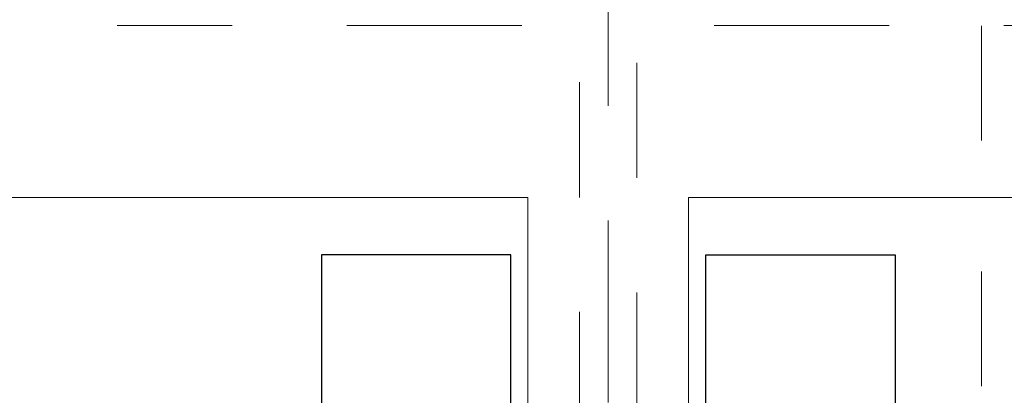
# Model space of a CAD drawing. Header units: metres. Extents: x -180 to 4, y -49 to 6.
# Tile 208 of 256: x -168.334 to -167.476, y -0.023 to 0.305. Entities that reach past the tile are written whole.
import ezdxf

# ---------------------------------------------------------------- set-up
doc = ezdxf.new("R2010")
doc.units = ezdxf.units.M
doc.header["$LTSCALE"] = 0.05
doc.header["$PDMODE"] = 1
doc.header["$PDSIZE"] = -2
for name, pattern in [('ISO-10 Strichpunktlinie', [4.699, 3.048, -0.762, 0.127, -0.762]), ('KRA_ARC_3_GR_00_000_V_4-Grundriss EG$0$ISO-03 Gestrichelt mit A', [3.81, 1.524, -2.286]), ('Linienart-53', [5.291531, 3.175, -1.058062, 0.352704, -0.705764])]:
    doc.linetypes.add(name, pattern=pattern)
doc.layers.get('0').update_dxf_attribs({"lineweight": 25})
for name, color, linetype, lineweight, true_color in [('30 -33 Aussenwände- 7 Fassade_ Elemente', 7, 'Continuous', 9, 0x00aacc), ('70 -72 Beschriftung- 7 Detailverweise Linie', 7, 'Continuous', 9, 0x00dd00), ('70 -76 Bemaßung- 2 Allgemein', 7, 'Continuous', 5, 0x6666cc)]:
    doc.layers.add(name, color=color, linetype=linetype, lineweight=lineweight, true_color=true_color)
for name, color, linetype, lineweight in [('70 -71 Achsen- 1 Gebäudeachsen', 7, 'Linienart-53', 18), ('70 -75 Raumstempel-2 Verweislinie', 7, 'KRA_ARC_3_GR_00_000_V_4-Grundriss EG$0$ISO-03 Gestrichelt mit A', 9), ('Keine', 7, 'Continuous', 9)]:
    doc.layers.add(name, color=color, linetype=linetype, lineweight=lineweight)
doc.styles.add('Arial', font='arial.ttf')
doc.dimstyles.new('k+k_klein', dxfattribs={"dimtxt": 0.100689, "dimasz": 0.05302, "dimexe": 0.05, "dimexo": 0.15, "dimgap": 0.005, "dimtad": 1, "dimdec": 3, "dimtxsty": 'Arial', "dimblk": 'VW_SLASH-2', "dimblk1": 'VW_SLASH-2', "dimblk2": 'VW_SLASH-2', "dimcen": 0, "dimdle": 0.025, "dimadec": 3, "dimazin": 0, "dimtfac": 0.75, "dimtdec": 3, "dimtix": 1, "dimtmove": 0, "dimatfit": 0, "dimldrblk": 'VW_FILLEDARROW', "dimfxl": 0.1, "dimfxlon": 1, "dimfrac": 2, "dimtolj": 1, "dimarcsym": 0})

# ---------------------------------------------------------------- blocks, each defined once
blk = doc.blocks.new('Gruppe-2576')
at = {"color": 255, "linetype": 'Continuous', "lineweight": 9, "transparency": 33554687}
blk.add_wipeout([(-0.55, 0.125), (-0.55, 0.225), (0.55, 0.225), (0.55, 0.125)], dxfattribs=at).dxf.layer = '30 -33 Aussenwände- 7 Fassade_ Elemente'
at = {"layer": '30 -33 Aussenwände- 7 Fassade_ Elemente', "color": 7, "linetype": 'Continuous', "lineweight": 9, "transparency": 33554687, "flags": 128}
blk.add_lwpolyline([(-0.55, 0.125), (-0.55, 0.225), (0.55, 0.225), (0.55, 0.125)], dxfattribs=at)
blk = doc.blocks.new('Gruppe-2580')
at = {"layer": '30 -33 Aussenwände- 7 Fassade_ Elemente', "color": 7, "transparency": 33554687}
blk.add_blockref('Gruppe-2576', (0, 0), dxfattribs=at)
blk = doc.blocks.new('Fenster (2D)-99')
at = {"layer": '30 -33 Aussenwände- 7 Fassade_ Elemente', "color": 7, "transparency": 33554687}
blk.add_blockref('Gruppe-2580', (0, 0), dxfattribs=at)
at = {"layer": '30 -33 Aussenwände- 7 Fassade_ Elemente', "color": 0, "flags": 1}
for tag in ['instanceID', 'IFC_UUID']:
    blk.add_attdef(tag, (-169.27767, -0.44204), '', height=0.00018, dxfattribs=at)
blk = doc.blocks.new('Gruppe-2596')
at = {"layer": '30 -33 Aussenwände- 7 Fassade_ Elemente'}
blk.add_blockref('Fenster (2D)-99', (-168.72767, -0.21704), dxfattribs=at)
at = {"color": 255}
blk.add_wipeout([(-167.821, 0.14996), (-175.421, 0.14996), (-175.421, -0.64704), (-167.821, -0.64704)], dxfattribs=at).dxf.layer = '30 -33 Aussenwände- 7 Fassade_ Elemente'
blk.add_wipeout([(-168.046, -0.09204), (-168.046, -0.64704), (-175.196, -0.64704), (-175.196, -0.09204), (-175.351, -0.09204), (-175.351, 0.14996), (-167.891, 0.14996), (-167.891, -0.09204)], dxfattribs=at).dxf.layer = '30 -33 Aussenwände- 7 Fassade_ Elemente'
at = {"layer": '30 -33 Aussenwände- 7 Fassade_ Elemente', "flags": 128}
blk.add_lwpolyline([(-168.046, -0.09204), (-168.046, -0.64704), (-175.196, -0.64704), (-175.196, -0.09204), (-175.351, -0.09204), (-175.351, 0.14996), (-167.891, 0.14996), (-167.891, -0.09204)], close=True, dxfattribs=at)
at = {"color": 255, "lineweight": 25}
blk.add_wipeout([(-168.046, -0.09204), (-168.046, -0.03204), (-167.906, -0.03204), (-167.906, 0.09996), (-168.071, 0.09996), (-168.071, -0.09204)], dxfattribs=at).dxf.layer = '30 -33 Aussenwände- 7 Fassade_ Elemente'
at = {"layer": '30 -33 Aussenwände- 7 Fassade_ Elemente', "lineweight": 25, "flags": 128}
blk.add_lwpolyline([(-168.046, -0.09204), (-168.046, -0.03204), (-167.906, -0.03204), (-167.906, 0.09996), (-168.071, 0.09996), (-168.071, -0.09204)], close=True, dxfattribs=at)
blk = doc.blocks.new('Gruppe-3300')
at = {"color": 255}
blk.add_wipeout([(-167.821, 0.14996), (-160.221, 0.14996), (-160.221, -0.64704), (-167.821, -0.64704)], dxfattribs=at).dxf.layer = '30 -33 Aussenwände- 7 Fassade_ Elemente'
blk.add_wipeout([(-167.596, -0.09204), (-167.596, -0.64704), (-160.446, -0.64704), (-160.446, -0.09204), (-160.291, -0.09204), (-160.291, 0.14996), (-167.751, 0.14996), (-167.751, -0.09204)], dxfattribs=at).dxf.layer = '30 -33 Aussenwände- 7 Fassade_ Elemente'
at = {"layer": '30 -33 Aussenwände- 7 Fassade_ Elemente', "flags": 128}
blk.add_lwpolyline([(-167.596, -0.09204), (-167.596, -0.64704), (-160.446, -0.64704), (-160.446, -0.09204), (-160.291, -0.09204), (-160.291, 0.14996), (-167.751, 0.14996), (-167.751, -0.09204)], close=True, dxfattribs=at)
at = {"color": 255, "lineweight": 25}
blk.add_wipeout([(-167.596, -0.09204), (-167.596, -0.03204), (-167.736, -0.03204), (-167.736, 0.09996), (-167.571, 0.09996), (-167.571, -0.09204)], dxfattribs=at).dxf.layer = '30 -33 Aussenwände- 7 Fassade_ Elemente'
at = {"layer": '30 -33 Aussenwände- 7 Fassade_ Elemente', "lineweight": 25, "flags": 128}
blk.add_lwpolyline([(-167.596, -0.09204), (-167.596, -0.03204), (-167.736, -0.03204), (-167.736, 0.09996), (-167.571, 0.09996), (-167.571, -0.09204)], close=True, dxfattribs=at)
blk = doc.blocks.new('_01-OG1_Tragwerk (2D)')
at = {"layer": '30 -33 Aussenwände- 7 Fassade_ Elemente', "color": 7}
blk.add_blockref('Gruppe-2596', (0, 0), dxfattribs=at)
blk.add_blockref('Gruppe-3300', (0, 0), dxfattribs=at)
blk = doc.blocks.new('_OG1_2D (2D)')
at = {"layer": '70 -72 Beschriftung- 7 Detailverweise Linie', "linetype": 'ISO-10 Strichpunktlinie', "flags": 128}
for points in [[(-167.84599996, -0.72), (-175.35437786, -0.72), (-175.35437786, 0.3), (-167.84599996, 0.3)], [(-160.28762207, -0.72), (-167.79599996, -0.72), (-167.79599996, 0.3), (-160.28762207, 0.3)]]:
    blk.add_lwpolyline(points, close=True, dxfattribs=at)
at = {"layer": '70 -75 Raumstempel-2 Verweislinie'}
blk.add_line((-167.49599996, 4.79995802), (-167.49599996, -1.25168347), dxfattribs=at)
blk = doc.blocks.new('VW_SLASH-2')
at = {"color": 0, "linetype": 'ByBlock', "lineweight": -2, "transparency": 16777216}
blk.add_line((0.472, 0), (-1, 0), dxfattribs=at)
at = {"color": 0, "lineweight": 5, "transparency": 16777216, "flags": 128}
blk.add_lwpolyline([(0.5, 0.5), (-0.5, -0.5)], dxfattribs=at)
blk = doc.blocks.new('*D16423')
at = {"layer": '70 -76 Bemaßung- 2 Allgemein', "color": 0, "lineweight": -2}
for p, q in [((-168.106, 1.79996), (-168.106, 1.94996)), ((-167.891, 1.79996), (-167.891, 1.94996)), ((-168.15902, 1.89996), (-168.21204, 1.89996)), ((-167.891, 1.89996), (-168.106, 1.89996)), ((-167.83798, 1.89996), (-167.78496, 1.89996))]:
    blk.add_line(p, q, dxfattribs=at)
at = {"layer": 'Defpoints', "color": 0}
for p in [(-168.106, 1.89996), (-167.891, 0.14996), (-168.106, -0.34704)]:
    blk.add_point(p, dxfattribs=at)
at = {"layer": '70 -76 Bemaßung- 2 Allgemein', "color": 0, "lineweight": -2, "xscale": 0.05302001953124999, "yscale": 0.05302001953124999, "zscale": 0.05302001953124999}
blk.add_blockref('VW_SLASH-2', (-168.106, 1.89996), dxfattribs=at)
at = {"layer": '70 -76 Bemaßung- 2 Allgemein', "color": 0, "lineweight": -2, "xscale": 0.05302001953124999, "yscale": 0.05302001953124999, "zscale": 0.05302001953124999, "rotation": 180}
blk.add_blockref('VW_SLASH-2', (-167.891, 1.89996), dxfattribs=at)
at = {"layer": '70 -76 Bemaßung- 2 Allgemein', "color": 0, "insert": (-168.2245, 1.99092), "char_height": 0.1006887, "attachment_point": 5, "style": 'Arial'}
blk.add_mtext('\\A1;21\\S5^ ;', dxfattribs=at)
blk = doc.blocks.new('VW_FILLEDARROW')
at = {"linetype": 'Continuous', "lineweight": 0, "transparency": 16777216}
blk.add_hatch(color=0, dxfattribs=at).paths.add_polyline_path([(-2.829, 0.758), (0, 0), (-2.829, -0.758)])
at = {"color": 0, "lineweight": 5, "transparency": 16777216, "flags": 128}
blk.add_lwpolyline([(-2.829, 0.758), (0, 0), (-2.829, -0.758)], close=True, dxfattribs=at)
blk = doc.blocks.new('*D16424')
at = {"layer": '70 -76 Bemaßung- 2 Allgemein', "color": 0, "lineweight": -2}
for p, q in [((-167.891, 1.79996), (-167.891, 1.94996)), ((-167.821, 1.79996), (-167.821, 1.94996)), ((-167.94402, 1.89996), (-167.99704, 1.89996)), ((-167.821, 1.89996), (-167.891, 1.89996)), ((-167.76798, 1.89996), (-167.71496, 1.89996))]:
    blk.add_line(p, q, dxfattribs=at)
at = {"layer": 'Defpoints', "color": 0}
for p in [(-167.891, 1.89996), (-167.891, 0.14996), (-167.821, 0.14996)]:
    blk.add_point(p, dxfattribs=at)
at = {"layer": '70 -76 Bemaßung- 2 Allgemein', "color": 0, "lineweight": -2, "xscale": 0.05302001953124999, "yscale": 0.05302001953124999, "zscale": 0.05302001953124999}
blk.add_blockref('VW_SLASH-2', (-167.891, 1.89996), dxfattribs=at)
at = {"layer": '70 -76 Bemaßung- 2 Allgemein', "color": 0, "lineweight": -2, "xscale": 0.05302001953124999, "yscale": 0.05302001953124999, "zscale": 0.05302001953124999, "rotation": 180.0000000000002}
blk.add_blockref('VW_SLASH-2', (-167.821, 1.89996), dxfattribs=at)
at = {"layer": '70 -76 Bemaßung- 2 Allgemein', "color": 0, "insert": (-167.93165, 1.99092), "char_height": 0.100689, "attachment_point": 5, "style": 'Arial'}
blk.add_mtext('\\A1;7', dxfattribs=at)
blk = doc.blocks.new('*D16425')
at = {"layer": '70 -76 Bemaßung- 2 Allgemein', "color": 0, "lineweight": -2}
for p, q in [((-167.821, 1.79996), (-167.821, 1.94996)), ((-167.751, 1.79996), (-167.751, 1.94996)), ((-167.87402, 1.89996), (-167.92704, 1.89996)), ((-167.751, 1.89996), (-167.821, 1.89996)), ((-167.69798, 1.89996), (-167.64496, 1.89996))]:
    blk.add_line(p, q, dxfattribs=at)
at = {"layer": 'Defpoints', "color": 0}
for p in [(-167.821, 1.89996), (-167.821, 0.14996), (-167.751, 0.14996)]:
    blk.add_point(p, dxfattribs=at)
at = {"layer": '70 -76 Bemaßung- 2 Allgemein', "color": 0, "lineweight": -2, "xscale": 0.05302001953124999, "yscale": 0.05302001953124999, "zscale": 0.05302001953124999}
blk.add_blockref('VW_SLASH-2', (-167.821, 1.89996), dxfattribs=at)
at = {"layer": '70 -76 Bemaßung- 2 Allgemein', "color": 0, "lineweight": -2, "xscale": 0.05302001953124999, "yscale": 0.05302001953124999, "zscale": 0.05302001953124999, "rotation": 180}
blk.add_blockref('VW_SLASH-2', (-167.751, 1.89996), dxfattribs=at)
at = {"layer": '70 -76 Bemaßung- 2 Allgemein', "color": 0, "insert": (-167.71, 1.99092), "char_height": 0.100689, "attachment_point": 5, "style": 'Arial'}
blk.add_mtext('\\A1;7', dxfattribs=at)
blk = doc.blocks.new('*D16426')
at = {"layer": '70 -76 Bemaßung- 2 Allgemein', "color": 0, "lineweight": -2}
for p, q in [((-167.751, 1.79996), (-167.751, 1.94996)), ((-167.536, 1.79996), (-167.536, 1.94996)), ((-167.80402, 1.89996), (-167.85704, 1.89996)), ((-167.536, 1.89996), (-167.751, 1.89996)), ((-167.48298, 1.89996), (-167.42996, 1.89996))]:
    blk.add_line(p, q, dxfattribs=at)
at = {"layer": 'Defpoints', "color": 0}
for p in [(-167.751, 1.89996), (-167.751, 0.14996), (-167.536, -0.34704)]:
    blk.add_point(p, dxfattribs=at)
at = {"layer": '70 -76 Bemaßung- 2 Allgemein', "color": 0, "lineweight": -2, "xscale": 0.05302001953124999, "yscale": 0.05302001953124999, "zscale": 0.05302001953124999}
for p, rotation in [((-167.751, 1.89996), 359.9999999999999), ((-167.536, 1.89996), 179.9999999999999)]:
    blk.add_blockref('VW_SLASH-2', p, dxfattribs=dict(at, rotation=rotation))
at = {"layer": '70 -76 Bemaßung- 2 Allgemein', "color": 0, "insert": (-167.4215, 1.99092), "char_height": 0.1006887, "attachment_point": 5, "style": 'Arial'}
blk.add_mtext('\\A1;21\\S5^ ;', dxfattribs=at)
blk = doc.blocks.new('_Achsen (3D)')
at = {"layer": '70 -71 Achsen- 1 Gebäudeachsen', "transparency": 33554687}
blk.add_line((-167.821, 3.79996), (-167.821, -46.17204), dxfattribs=at)
blk = doc.blocks.new('Gruppe-15262')
at = {"layer": '70 -76 Bemaßung- 2 Allgemein'}
for base, p1, p2, text, picture, middle in [((-168.106, 1.89996), (-167.891, 0.14996), (-168.106, -0.34704), '21\\S5^ ;', '*D16423', (-168.2245, 1.99092)), ((-167.891, 1.89996), (-167.821, 0.14996), (-167.891, 0.14996), '7', '*D16424', (-167.93165, 1.99092)), ((-167.821, 1.89996), (-167.751, 0.14996), (-167.821, 0.14996), '7', '*D16425', (-167.71, 1.99092)), ((-167.751, 1.89996), (-167.536, -0.34704), (-167.751, 0.14996), '21\\S5^ ;', '*D16426', (-167.4215, 1.99092))]:
    dim = blk.add_linear_dim(base=base, p1=p1, p2=p2, text=text, dimstyle='k+k_klein', override={"dimtxt": 0.100689, "dimgap": 0.01, "dimpost": '<>', "dimtxsty": 'Arial', "dimtix": 0, "dimtmove": 2}, dxfattribs=at)
    dim.commit()
    dim.dimension.update_dxf_attribs({"geometry": picture, "text_midpoint": middle, "dimtype": 160})
blk = doc.blocks.new('_OG1_2D Bemaßung_ Beschriftung (2D)')
at = {"layer": '70 -76 Bemaßung- 2 Allgemein'}
blk.add_blockref('Gruppe-15262', (0, 0), dxfattribs=at)

msp = doc.modelspace()

# ---------------------------------------------------------------- block references
at = {"layer": 'Keine', "color": 1}
msp.add_blockref('_01-OG1_Tragwerk (2D)', (0, 0), dxfattribs=at)

# ---------------------------------------------------------------- next in the draw order: block references
msp.add_blockref('_OG1_2D (2D)', (0, 0), dxfattribs=at)

# ---------------------------------------------------------------- next in the draw order: block references
msp.add_blockref('_OG1_2D Bemaßung_ Beschriftung (2D)', (0, 0), dxfattribs=at)

# ---------------------------------------------------------------- next in the draw order: block references
msp.add_blockref('_Achsen (3D)', (0, 0), dxfattribs=at)

doc.saveas('drawing.dxf')
